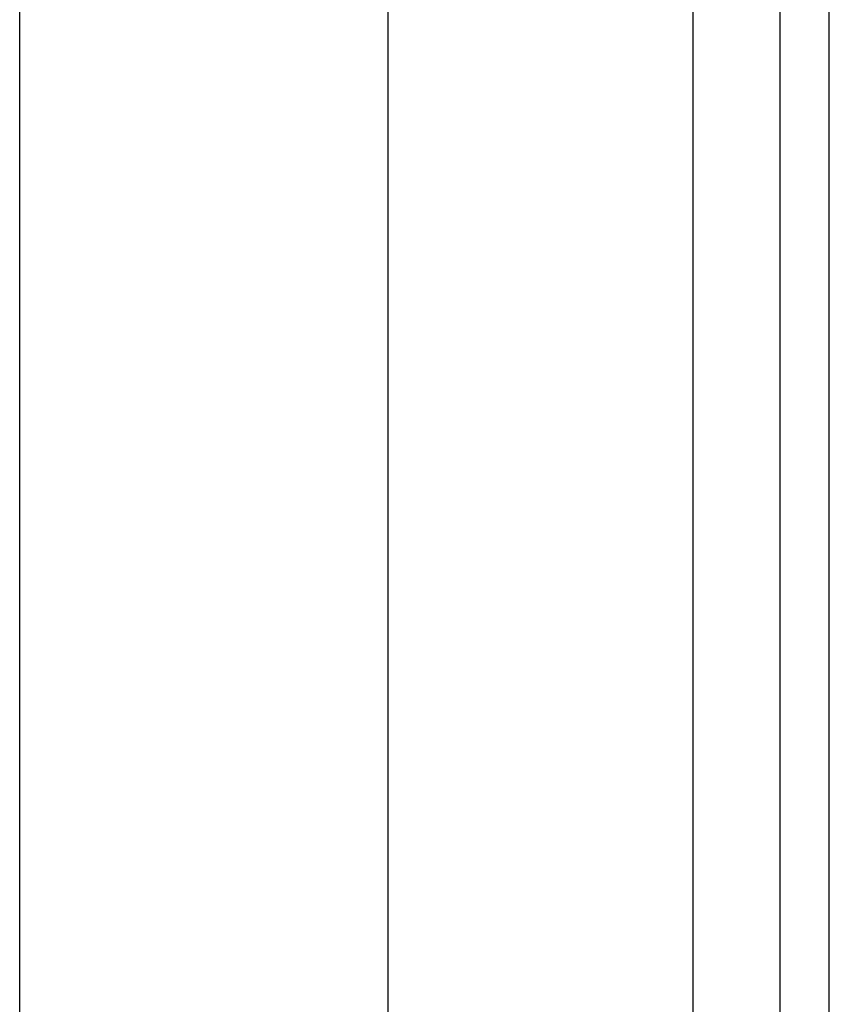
# Model space of a CAD drawing. Header units: inches. Extents: x 4 to 120, y 7 to 65.
# Tile 53 of 149: x 26.946 to 27.812, y 26.378 to 27.431. Entities that reach past the tile are written whole.
import ezdxf

# ---------------------------------------------------------------- set-up
doc = ezdxf.new("R2010")
doc.units = ezdxf.units.IN
doc.header["$MEASUREMENT"] = 0
doc.layers.add('Visible Edges(ANSI)', color=7, linetype='Continuous', lineweight=25)
doc.layers.add('Visible Tangent Edges(ANSI)', color=7, linetype='Continuous', lineweight=25)

msp = doc.modelspace()

# ---------------------------------------------------------------- linework, layer by layer
at = {"layer": 'Visible Edges(ANSI)'}
for p, q in [((26.9459, 23.4554), (26.9459, 43.8885)), ((27.3396, 43.0734), (27.3396, 24.2704)), ((27.759, 42.7304), (27.759, 24.6134)), ((27.812, 24.6134), (27.812, 42.7304))]:
    msp.add_line(p, q, dxfattribs=at)
at = {"layer": 'Visible Tangent Edges(ANSI)'}
msp.add_line((27.666, 42.8018), (27.666, 24.5421), dxfattribs=at)

doc.saveas('drawing.dxf')
